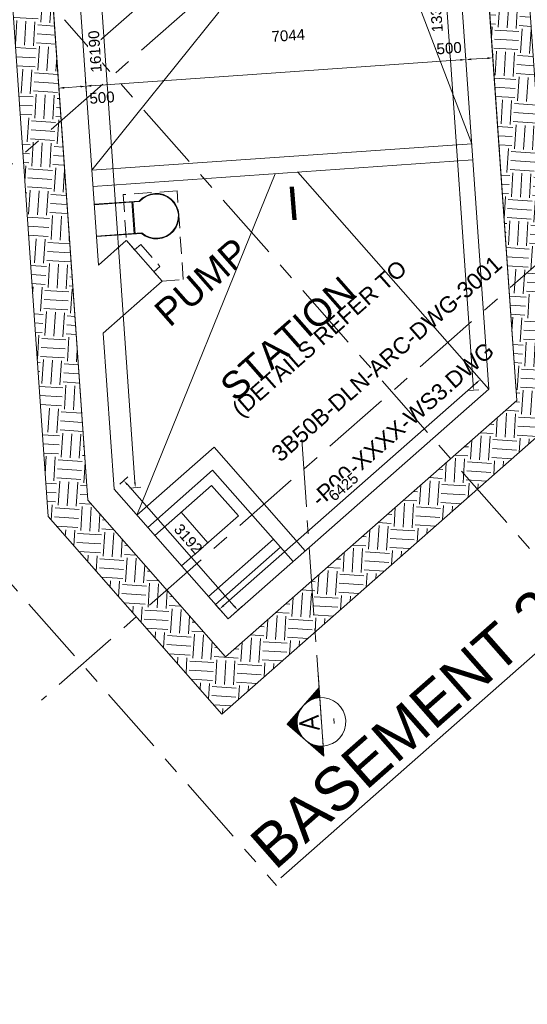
# Model space of a CAD drawing. Header units: millimetres. Extents: x 834119330 to 835277377, y 817781205 to 818243057.
# Tile 55 of 60: x 834385502 to 834394891, y 818024731 to 818042934. Entities that reach past the tile are written whole.
import ezdxf
from ezdxf.enums import TextEntityAlignment as Align
from ezdxf.xclip import XClip

# ---------------------------------------------------------------- set-up
doc = ezdxf.new("R2010")
doc.units = ezdxf.units.MM
doc.header["$LTSCALE"] = 100
doc.header["$XCLIPFRAME"] = 0
for name, pattern in [('CENTER', [2, 1.25, -0.25, 0.25, -0.25]), ('DASHDOT', [25.4, 12.7, -6.35, 0, -6.35]), ('DASHED2', [0.375, 0.25, -0.125]), ('Grid Line', [22.225, 12.7, -3.175, 3.175, -3.175]), ('Hidden', [9.525, 6.35, -3.175])]:
    doc.linetypes.add(name, pattern=pattern)
doc.layers.get('0').update_dxf_attribs({"lineweight": 0})
doc.layers.get('Defpoints').update_dxf_attribs({"lineweight": 0})
for name, color, linetype, lineweight in [('A-WALL', 7, 'Continuous', 13), ('ATR01', 7, 'Continuous', 0), ('DLN020__', 6, 'DASHDOT', 0), ('DLN0401_', 7, 'Continuous', 0), ('DLN040__', 3, 'Continuous', 0), ('DLN052__', 7, 'Continuous', 0), ('DLN210__', 7, 'Continuous', 0), ('DLN240__', 1, 'Continuous', 0), ('HCL210__', 3, 'Hidden', 0), ('HCL246', 1, 'Continuous', 0), ('HCL930_D', 5, 'DASHED2', 0), ('I-WALL', 7, 'Continuous', 9), ('INTWALL', 7, 'Continuous', 0), ('MARK', 7, 'Continuous', 0), ('Rev_D', 20, 'Continuous', 0), ('XREF', 1, 'Continuous', 0)]:
    doc.layers.add(name, color=color, linetype=linetype, lineweight=lineweight)
doc.styles.add('romans', font='romans.shx')
doc.styles.get("Standard").update_dxf_attribs({"font": 'swiss.ttf'})
doc.styles.add('StyleArial1', font='arial.ttf')
doc.styles.add('StyleSwis721 Lt BT1', font='swissl.ttf')
doc.dimstyles.new('HCL50__', dxfattribs={"dimscale": 50, "dimtxt": 2.5, "dimasz": 2.5, "dimexe": 1, "dimexo": 1, "dimgap": 1, "dimtad": 1, "dimdec": 0, "dimzin": 3, "dimdsep": 46, "dimtxsty": 'StyleArial1', "dimsah": 1, "dimcen": 0, "dimclrd": 1, "dimclre": 1, "dimclrt": 7, "dimadec": 0, "dimazin": 0, "dimtfac": 1, "dimtdec": 0, "dimtofl": 0, "dimtmove": 0, "dimatfit": 3, "dimfxl": 1, "dimtolj": 1, "dimtzin": 0, "dimarcsym": 0})
doc.dimstyles.new('INTDIM', dxfattribs={"dimtxt": 200, "dimasz": 125, "dimexe": 100, "dimexo": 150, "dimgap": 80, "dimtad": 1, "dimdec": 0, "dimzin": 11, "dimdsep": 46, "dimtxsty": 'StyleSwis721 Lt BT1', "dimblk1": '_Open3011', "dimblk2": '_Open3011', "dimsah": 1, "dimcen": -125, "dimclrd": 256, "dimclre": 256, "dimclrt": 2, "dimaunit": 1, "dimadec": 5, "dimazin": 0, "dimtfac": 1, "dimtdec": 0, "dimtofl": 0, "dimtmove": 2, "dimatfit": 3, "dimldrblk": '_Open3011', "dimfxl": 1, "dimtolj": 1, "dimtzin": 0, "dimlwd": -1, "dimlwe": -1, "dimarcsym": 0})

# ---------------------------------------------------------------- blocks, each defined once
blk = doc.blocks.new('*D179')
at = {"layer": 'Defpoints', "color": 0, "linetype": 'ByBlock', "transparency": 16777216}
for p in [(834393753, 818042197), (834393783, 818041779, 0), (834386755, 818041288, 0)]:
    blk.add_point(p, dxfattribs=at)
at = {"layer": 'DLN240__', "linetype": 'ByBlock', "transparency": 16777216}
for p, q in [((834393760, 818042098), (834393746, 818042297)), ((834386826, 818041713), (834393654, 818042190)), ((834386733, 818041606), (834386719, 818041806))]:
    blk.add_line(p, q, dxfattribs=at)
for points in [[(834393652, 818042207), (834393655, 818042174), (834393753, 818042197)], [(834386825, 818041730), (834386827, 818041696), (834386726, 818041706)]]:
    blk.add_solid(points, dxfattribs=at)
at = {"layer": 'DLN240__', "color": 2, "linetype": 'ByBlock', "transparency": 16777216, "insert": (834390470, 818042641), "char_height": 200, "attachment_point": 5, "rotation": 3.9989, "style": 'StyleSwis721 Lt BT1', "bg_fill": 3, "box_fill_scale": 1.1, "bg_fill_color": 256, "bg_fill_true_color": 13158600, "bg_fill_transparency": 0}
blk.add_mtext('\\A1;7044', dxfattribs=at)
blk = doc.blocks.new('_Open301')
at = {"layer": 'Rev_D', "linetype": 'ByBlock'}
blk.add_line((0, 0), (-1, 0), dxfattribs=at)
blk = doc.blocks.new('_Open3011')
at = {"layer": 'ATR01', "linetype": 'ByBlock'}
blk.add_line((0, 0), (-1, 0), dxfattribs=at)
at = {"layer": 'ATR01', "linetype": 'ByBlock', "yscale": 1.119319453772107, "zscale": 0.008}
blk.add_blockref('_Open301', (0, 0), dxfattribs=at)
blk = doc.blocks.new('*D180')
at = {"layer": 'Defpoints', "color": 0, "linetype": 'ByBlock', "transparency": 16777216}
for p in [(834393783, 818041779, 0), (834394281, 818041814, 0)]:
    blk.add_point(p, dxfattribs=at)
at = {"layer": 'DLN240__', "linetype": 'ByBlock', "transparency": 16777216}
for p, q in [((834393761, 818042095), (834393747, 818042294)), ((834394153, 818042223), (834393853, 818042202)), ((834394259, 818042130), (834394245, 818042329))]:
    blk.add_line(p, q, dxfattribs=at)
blk.add_solid([(834394151, 818042239), (834394154, 818042206), (834394252, 818042229)], dxfattribs=at)
at = {"layer": 'DLN240__', "color": 2, "linetype": 'ByBlock', "transparency": 16777216, "insert": (834393445, 818042407), "char_height": 200, "attachment_point": 5, "rotation": 3.9989, "style": 'StyleSwis721 Lt BT1', "bg_fill": 3, "box_fill_scale": 1.1, "bg_fill_color": 256, "bg_fill_true_color": 13158600, "bg_fill_transparency": 0}
blk.add_mtext('\\A1;500', dxfattribs=at)
at = {"layer": 'Defpoints', "color": 0, "linetype": 'ByBlock', "transparency": 16777216}
blk.add_point((834393754, 818042195), dxfattribs=at)
at = {"layer": 'DLN240__', "linetype": 'ByBlock', "transparency": 16777216}
blk.add_solid([(834393852, 818042218), (834393854, 818042185), (834393754, 818042195)], dxfattribs=at)
blk = doc.blocks.new('*D181')
at = {"layer": 'Defpoints', "color": 0, "linetype": 'ByBlock', "transparency": 16777216}
blk.add_point((834386257, 818041253, 0), dxfattribs=at)
at = {"layer": 'DLN240__', "linetype": 'ByBlock', "transparency": 16777216}
for p, q in [((834386235, 818041569), (834386221, 818041769)), ((834386327, 818041676), (834386627, 818041697)), ((834386733, 818041604), (834386719, 818041804))]:
    blk.add_line(p, q, dxfattribs=at)
blk.add_solid([(834386326, 818041693), (834386328, 818041659), (834386228, 818041669)], dxfattribs=at)
at = {"layer": 'DLN240__', "color": 2, "linetype": 'ByBlock', "transparency": 16777216, "insert": (834387025, 818041493), "char_height": 200, "attachment_point": 5, "rotation": 3.9989, "style": 'StyleSwis721 Lt BT1', "bg_fill": 3, "box_fill_scale": 1.1, "bg_fill_color": 256, "bg_fill_true_color": 13158600, "bg_fill_transparency": 0}
blk.add_mtext('\\A1;500', dxfattribs=at)
at = {"layer": 'Defpoints', "color": 0, "linetype": 'ByBlock', "transparency": 16777216}
for p in [(834386726, 818041704), (834386755, 818041288, 0)]:
    blk.add_point(p, dxfattribs=at)
at = {"layer": 'DLN240__', "linetype": 'ByBlock', "transparency": 16777216}
blk.add_solid([(834386625, 818041713), (834386628, 818041680), (834386726, 818041704)], dxfattribs=at)
blk = doc.blocks.new('X2')
at = {"color": 0}
for p, q in [((56928, 54912), (56960, 54912)), ((56940, 54925), (56947, 54925)), ((56628, 54612), (56853, 54612)), ((56640, 54625), (57247, 54625)), ((56653, 54638), (57235, 54638)), ((56665, 54650), (57222, 54650)), ((56678, 54662), (57210, 54662)), ((56690, 54675), (57197, 54675)), ((56703, 54688), (57185, 54688)), ((56715, 54700), (57172, 54700)), ((56728, 54712), (57160, 54712)), ((56740, 54725), (57147, 54725)), ((56753, 54738), (57135, 54738)), ((56765, 54750), (57122, 54750)), ((56778, 54762), (57110, 54762)), ((56790, 54775), (57097, 54775)), ((56803, 54788), (57085, 54788)), ((56815, 54800), (57072, 54800)), ((56828, 54812), (57060, 54812)), ((56840, 54825), (57047, 54825)), ((56853, 54838), (57035, 54838)), ((56865, 54850), (57022, 54850)), ((56878, 54862), (57010, 54862)), ((56890, 54875), (56997, 54875)), ((56903, 54888), (56985, 54888)), ((56915, 54900), (56972, 54900)), ((57034, 54612), (57260, 54612)), ((56328, 54312), (56340, 54312)), ((56340, 54325), (56349, 54325)), ((56353, 54338), (56359, 54338)), ((56365, 54350), (56369, 54350)), ((56378, 54362), (56380, 54362)), ((56390, 54375), (56391, 54375)), ((56403, 54388), (56403, 54388)), ((56428, 54412), (56428, 54412)), ((56440, 54425), (56442, 54425)), ((56453, 54438), (56456, 54438)), ((56465, 54450), (56471, 54450)), ((56478, 54462), (56487, 54462)), ((56490, 54475), (56503, 54475)), ((56503, 54488), (56521, 54488)), ((56515, 54500), (56540, 54500)), ((56528, 54512), (56560, 54512)), ((56540, 54525), (56582, 54525)), ((56553, 54538), (56606, 54538)), ((56565, 54550), (56632, 54550)), ((56578, 54562), (56661, 54562)), ((56590, 54575), (56694, 54575)), ((56603, 54588), (56732, 54588)), ((56615, 54600), (56781, 54600)), ((57107, 54600), (57272, 54600)), ((57155, 54588), (57285, 54588)), ((57194, 54575), (57297, 54575)), ((57227, 54562), (57310, 54562)), ((57256, 54550), (57322, 54550)), ((57282, 54538), (57335, 54538)), ((57305, 54525), (57347, 54525)), ((57327, 54512), (57360, 54512)), ((57348, 54500), (57372, 54500)), ((57366, 54488), (57385, 54488)), ((57384, 54475), (57397, 54475)), ((57401, 54462), (57410, 54462)), ((57417, 54450), (57422, 54450)), ((57432, 54438), (57435, 54438)), ((57446, 54425), (57447, 54425)), ((57460, 54412), (57460, 54412)), ((57485, 54388), (57485, 54388)), ((57496, 54375), (57497, 54375)), ((57508, 54362), (57510, 54362)), ((57518, 54350), (57522, 54350)), ((57529, 54338), (57535, 54338)), ((57538, 54325), (57547, 54325)), ((57548, 54312), (57560, 54312)), ((56028, 54012), (56208, 54012)), ((56040, 54025), (56210, 54025)), ((56053, 54038), (56213, 54038)), ((56065, 54050), (56216, 54050)), ((56078, 54062), (56219, 54062)), ((56090, 54075), (56223, 54075)), ((56103, 54088), (56227, 54088)), ((56115, 54100), (56231, 54100)), ((56128, 54112), (56235, 54112)), ((56140, 54125), (56239, 54125)), ((56153, 54138), (56244, 54138)), ((56165, 54150), (56249, 54150)), ((56178, 54162), (56254, 54162)), ((56190, 54175), (56260, 54175)), ((56203, 54188), (56265, 54188)), ((56215, 54200), (56271, 54200)), ((56228, 54212), (56278, 54212)), ((56240, 54225), (56284, 54225)), ((56253, 54238), (56291, 54238)), ((56265, 54250), (56298, 54250)), ((56278, 54262), (56306, 54262)), ((56290, 54275), (56314, 54275)), ((56303, 54288), (56322, 54288)), ((56315, 54300), (56331, 54300)), ((57557, 54300), (57572, 54300)), ((57565, 54288), (57585, 54288)), ((57574, 54275), (57597, 54275)), ((57582, 54262), (57610, 54262)), ((57589, 54250), (57622, 54250)), ((57596, 54238), (57635, 54238)), ((57603, 54225), (57647, 54225)), ((57610, 54212), (57660, 54212)), ((57616, 54200), (57672, 54200)), ((57622, 54188), (57685, 54188)), ((57628, 54175), (57697, 54175)), ((57634, 54162), (57710, 54162)), ((57639, 54150), (57722, 54150)), ((57644, 54138), (57735, 54138)), ((57648, 54125), (57747, 54125)), ((57653, 54112), (57760, 54112)), ((57657, 54100), (57772, 54100)), ((57661, 54088), (57785, 54088)), ((57665, 54075), (57797, 54075)), ((57668, 54062), (57810, 54062)), ((57671, 54050), (57822, 54050)), ((57674, 54038), (57835, 54038)), ((57677, 54025), (57847, 54025)), ((57680, 54012), (57860, 54012)), ((55890, 53875), (56194, 53875)), ((55903, 53888), (56194, 53888)), ((55915, 53900), (56194, 53900)), ((55928, 53912), (56195, 53912)), ((55940, 53925), (56196, 53925)), ((55953, 53938), (56197, 53938)), ((55965, 53950), (56198, 53950)), ((55978, 53962), (56200, 53962)), ((55990, 53975), (56201, 53975)), ((56003, 53988), (56203, 53988)), ((56015, 54000), (56206, 54000)), ((57682, 54000), (57872, 54000)), ((57684, 53988), (57885, 53988)), ((57686, 53975), (57897, 53975)), ((57688, 53962), (57910, 53962)), ((57689, 53950), (57922, 53950)), ((57691, 53938), (57935, 53938)), ((57692, 53925), (57947, 53925)), ((57692, 53912), (57960, 53912)), ((57693, 53900), (57972, 53900)), ((57694, 53888), (57985, 53888)), ((57694, 53875), (57997, 53875))]:
    blk.add_line(p, q, dxfattribs=at)
blk = doc.blocks.new('SECHL')
at = {"layer": 'MARK'}
for p, q in [((-3.414, 0), (-2, 1.414)), ((-0.586, 0), (-2, 1.414)), ((-3.414, 0), (0, 0))]:
    blk.add_line(p, q, dxfattribs=at)
for start, end in [(0, 180), (180, 0)]:
    blk.add_arc((-2, 0), 1, start, end, dxfattribs=at)
at = {"layer": 'MARK', "xscale": 0.001333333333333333, "yscale": 0.001333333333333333, "zscale": 0.001333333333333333}
blk.add_blockref('X2', (-77.925, -71.824), dxfattribs=at)
at = {"layer": 'MARK', "style": 'romans'}
for tag, height, p in [('SECHL1', 0.8, (-2, 0.5)), ('SECHL2', 0.267, (-2, -0.5))]:
    blk.add_attdef(tag, text='', height=height, dxfattribs=at).set_placement(p, align=Align.MIDDLE_CENTER)
blk = doc.blocks.new('Part Plan')
at = {"layer": 'A-WALL', "linetype": 'Continuous'}
h = blk.add_hatch(dxfattribs=at)
h.set_pattern_fill('DGN_EARTH1', color=1, scale=60, angle=3.6498, style=0, pattern_type=2)
h.set_pattern_definition([(45, (-23285.7, 70990.82), (7e-06, 538.8154), [381, -381]), (45, (-23386.74, 71091.85), (7e-06, 538.8154), [381, -381]), (45, (-23487.77, 71192.88), (7e-06, 538.8154), [381, -381]), (135, (-23487.77, 71260.23), (-538.8154, 7e-06), [381, -381]), (135, (-23386.74, 71361.25), (-538.8154, 7e-06), [381, -381]), (135, (-23285.7, 71462.3), (-538.8154, 7e-06), [381, -381])])
edge = h.paths.add_edge_path()
edge.add_line((54592, -9044), (48209, -9044))
edge.add_arc((97338, -5268), 49274, 184.3952, 225.0653)
edge.add_line((62535, -40149), (54050, -51267))
edge.add_line((54050, -51267), (36682, -51267))
edge.add_line((36682, -51267), (36682, -54267))
edge.add_line((36682, -54267), (55535, -54267))
edge.add_line((55535, -54267), (68547, -37218))
edge.add_arc((98253, -4962), 43851, 185.3414, 227.357, ccw=False)
blk = doc.blocks.new('GFDFJ')
at = {"layer": 'I-WALL'}
blk.add_line((11478, 120656), (4320, 120656), dxfattribs=at)
blk = doc.blocks.new('*D2103')
at = {"layer": 'Defpoints', "color": 0, "linetype": 'ByBlock', "transparency": 16777216}
for p in [(834391220, 818046853, 0), (834386520, 818042717, 0), (834386808, 818042390)]:
    blk.add_point(p, dxfattribs=at)
at = {"layer": 'DLN240__', "linetype": 'ByBlock', "transparency": 16777216}
for p, q in [((834391441, 818046601), (834391573, 818046451)), ((834391432, 818046460), (834386883, 818042457)), ((834386742, 818042466), (834386874, 818042315))]:
    blk.add_line(p, q, dxfattribs=at)
for points in [[(834391421, 818046473), (834391443, 818046447), (834391507, 818046526)], [(834386872, 818042469), (834386894, 818042444), (834386808, 818042390)]]:
    blk.add_solid(points, dxfattribs=at)
at = {"layer": 'DLN240__', "color": 2, "linetype": 'ByBlock', "transparency": 16777216, "insert": (834389037, 818044595), "char_height": 200, "attachment_point": 5, "rotation": 41.3502, "style": 'StyleSwis721 Lt BT1', "bg_fill": 3, "box_fill_scale": 1.1, "bg_fill_color": 256, "bg_fill_true_color": 13158600, "bg_fill_transparency": 0}
blk.add_mtext('\\A1;6260', dxfattribs=at)
blk = doc.blocks.new('*D2105')
at = {"layer": 'Defpoints', "color": 0, "linetype": 'ByBlock', "transparency": 16777216}
for p in [(834398627, 818051940), (834392916, 818046969, 0), (834391220, 818046853, 0), (834368106, 818025080)]:
    blk.add_point(p, dxfattribs=at)
at = {"layer": 'DLN240__', "linetype": 'ByBlock', "transparency": 16777216}
blk.add_arc((834392983, 818046973), 740, 191.6497, 213.5984, dxfattribs=at)
for points in [[(834392242, 818046822), (834392275, 818046826), (834392245, 818046923)], [(834392380, 818046574), (834392354, 818046554), (834392428, 818046484)]]:
    blk.add_solid(points, dxfattribs=at)
at = {"layer": 'DLN240__', "color": 2, "linetype": 'ByBlock', "transparency": 16777216, "insert": (834392060, 818046659), "char_height": 200, "attachment_point": 5, "rotation": 108.8185, "style": 'StyleSwis721 Lt BT1', "bg_fill": 3, "box_fill_scale": 1.1, "bg_fill_color": 256, "bg_fill_true_color": 13158600, "bg_fill_transparency": 0}
blk.add_mtext('\\A1;37°', dxfattribs=at)
at = {"layer": 'Defpoints', "color": 0, "linetype": 'ByBlock', "transparency": 16777216}
blk.add_point((834392335, 818046616), dxfattribs=at)
blk = doc.blocks.new('*D2133')
at = {"layer": 'Defpoints', "color": 0, "linetype": 'ByBlock', "transparency": 16777216}
for p in [(834394179, 818036104, 0), (834389199, 818032038), (834389356, 818031859, 0)]:
    blk.add_point(p, dxfattribs=at)
at = {"layer": 'DLN240__', "linetype": 'ByBlock', "transparency": 16777216}
for p, q in [((834393947, 818036217), (834389274, 818032104)), ((834394088, 818036208), (834393956, 818036358)), ((834389265, 818031963), (834389133, 818032113))]:
    blk.add_line(p, q, dxfattribs=at)
for points in [[(834393936, 818036229), (834393958, 818036204), (834394022, 818036283)], [(834389263, 818032116), (834389285, 818032091), (834389199, 818032038)]]:
    blk.add_solid(points, dxfattribs=at)
at = {"layer": 'DLN240__', "color": 2, "linetype": 'ByBlock', "transparency": 16777216, "insert": (834391490, 818034297), "char_height": 200, "attachment_point": 5, "rotation": 41.3504, "style": 'StyleSwis721 Lt BT1', "bg_fill": 3, "box_fill_scale": 1.1, "bg_fill_color": 256, "bg_fill_true_color": 13158600, "bg_fill_transparency": 0}
blk.add_mtext('\\A1;6425', dxfattribs=at)
blk = doc.blocks.new('*D2134')
at = {"layer": 'Defpoints', "color": 0, "linetype": 'ByBlock', "transparency": 16777216}
for p in [(834392967, 818049354), (834393252, 818049373, 0), (834394179, 818036104, 0)]:
    blk.add_point(p, dxfattribs=at)
at = {"layer": 'DLN240__', "linetype": 'ByBlock', "transparency": 16777216}
for p, q in [((834393067, 818049361), (834392867, 818049347)), ((834393888, 818036184), (834392974, 818049254)), ((834393995, 818036091), (834393795, 818036077))]:
    blk.add_line(p, q, dxfattribs=at)
for points in [[(834392958, 818049253), (834392991, 818049255), (834392967, 818049354)], [(834393871, 818036182), (834393904, 818036185), (834393895, 818036084)]]:
    blk.add_solid(points, dxfattribs=at)
at = {"layer": 'DLN240__', "color": 2, "linetype": 'ByBlock', "transparency": 16777216, "insert": (834393204, 818043088), "char_height": 200, "attachment_point": 5, "rotation": 93.999, "style": 'StyleSwis721 Lt BT1', "bg_fill": 3, "box_fill_scale": 1.1, "bg_fill_color": 256, "bg_fill_true_color": 13158600, "bg_fill_transparency": 0}
blk.add_mtext('\\A1;13302', dxfattribs=at)
blk = doc.blocks.new('*D2135')
at = {"layer": 'Defpoints', "color": 0, "linetype": 'ByBlock', "transparency": 16777216}
for p in [(834387247, 818034255, 0), (834389356, 818031859, 0), (834389537, 818032018)]:
    blk.add_point(p, dxfattribs=at)
at = {"layer": 'DLN240__', "linetype": 'ByBlock', "transparency": 16777216}
for p, q in [((834387353, 818034348), (834387503, 818034481)), ((834387494, 818034339), (834389471, 818032093)), ((834389462, 818031952), (834389612, 818032084))]:
    blk.add_line(p, q, dxfattribs=at)
for points in [[(834387506, 818034350), (834387481, 818034328), (834387428, 818034414)], [(834389483, 818032104), (834389458, 818032082), (834389537, 818032018)]]:
    blk.add_solid(points, dxfattribs=at)
at = {"layer": 'DLN240__', "color": 2, "linetype": 'ByBlock', "transparency": 16777216, "insert": (834388620, 818033337), "char_height": 200, "attachment_point": 5, "rotation": 311.3504, "style": 'StyleSwis721 Lt BT1', "bg_fill": 3, "box_fill_scale": 1.1, "bg_fill_color": 256, "bg_fill_true_color": 13158600, "bg_fill_transparency": 0}
blk.add_mtext('\\A1;3192', dxfattribs=at)
blk = doc.blocks.new('*D2136')
at = {"layer": 'Defpoints', "color": 0, "linetype": 'ByBlock', "transparency": 16777216}
for p in [(834386512, 818050434), (834386118, 818050406, 0), (834387247, 818034255, 0)]:
    blk.add_point(p, dxfattribs=at)
at = {"layer": 'DLN240__', "linetype": 'ByBlock', "transparency": 16777216}
for p, q in [((834386413, 818050427), (834386612, 818050441)), ((834387634, 818034383), (834386519, 818050334)), ((834387542, 818034276), (834387741, 818034290))]:
    blk.add_line(p, q, dxfattribs=at)
for points in [[(834386503, 818050333), (834386536, 818050335), (834386512, 818050434)], [(834387618, 818034382), (834387651, 818034384), (834387641, 818034283)]]:
    blk.add_solid(points, dxfattribs=at)
at = {"layer": 'DLN240__', "color": 2, "linetype": 'ByBlock', "transparency": 16777216, "insert": (834386895, 818042346), "char_height": 200, "attachment_point": 5, "rotation": 93.999, "style": 'StyleSwis721 Lt BT1', "bg_fill": 3, "box_fill_scale": 1.1, "bg_fill_color": 256, "bg_fill_true_color": 13158600, "bg_fill_transparency": 0}
blk.add_mtext('\\A1;16190', dxfattribs=at)

msp = doc.modelspace()

# ---------------------------------------------------------------- linework, layer by layer
at = {"layer": 'DLN052__', "color": 3, "linetype": 'CENTER', "ltscale": 10}
msp.add_line((834390717.7, 818035173.5), (834391127, 818029318.2), dxfattribs=at)

# ---------------------------------------------------------------- block references
at = {"color": 8, "linetype": 'ByBlock'}
ref = msp.add_blockref('Part Plan', (834324890.8, 818036649.4, 0), dxfattribs=dict(at, rotation=41.3498412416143))
XClip(ref).set_block_clipping_path([(34845.3779900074, -3791.2637131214), (51649.7182035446, -3791.2637132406), (54313.2221343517, -16175.9419064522), (34845.3779900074, -16175.9419065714)])
at = {"layer": 'DLN052__', "xscale": 450.000000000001, "yscale": 450.000000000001, "zscale": 450.000000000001, "rotation": 93.99872190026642}
msp.add_blockref('SECHL', (834391019.9, 818030850.9), dxfattribs=at).add_auto_attribs({'SECHL1': 'A', 'SECHL2': '-'})

# ---------------------------------------------------------------- texts
at = {"layer": 'DLN0401_', "color": 3}
msp.add_text('%%uBASEMENT 2 FLOOR PLAN (1:100 (A0))%%u', height=800, rotation=41.35021, dxfattribs=at).set_placement((834390225.3, 818027192.6, 0))
at = {"layer": 'DLN040__', "color": 0, "attachment_point": 1, "rotation": 41.3502, "line_spacing_factor": 2.20667}
for s, insert, char_height, width in [('PUMP STATION', (834387945.5, 818037607.8), 500, 3843.385), ('(DETAILS REFER TO 3B50B-DLN-ARC-DWG-3001\\P-P00-XXXX-WS3.DWG', (834389398.6, 818035793.8), 300, 5871.778)]:
    msp.add_mtext(s, dxfattribs=dict(at, insert=insert, char_height=char_height, width=width))

# ---------------------------------------------------------------- dimensions: what is measured, and where the dimension line sits
at = {"layer": 'DLN240__', "linetype": 'ByBlock'}
dim = msp.add_linear_dim(base=(834393753.4, 818042197.4, 0), p1=(834386755.4, 818041287.7), p2=(834393782.6, 818041779), angle=3.99895, dimstyle='INTDIM', override={"dimasz": 100, "dimexo": 100, "dimfxl": 100, "dimfxlon": 1, "dimtfill": 1, "dimarcsym": 2}, dxfattribs=at)
dim.commit()
dim.dimension.update_dxf_attribs({"geometry": '*D179', "text_midpoint": (834390470.3, 818042640.8, 0), "dimtype": 160})

# ---------------------------------------------------------------- leaders
at = {"layer": 'HCL210__', "color": 1}
msp.add_leader([(834390535.8, 818039842.5), (834390582.2, 818039232.4)], dimstyle='HCL50__', override={"dimscale": 50, "dimtxt": 2.5, "dimasz": 2.5, "dimgap": 1, "dimtad": 1, "dimclrd": 0, "dimlwd": 65534}, dxfattribs=at)

# ---------------------------------------------------------------- next in the draw order: block references
at = {"layer": 'XREF'}
ref = msp.add_blockref('GFDFJ', (834383479.8, 817919256.6, 0), dxfattribs=dict(at, rotation=3.918723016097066))
XClip(ref).set_block_clipping_path([(5485.2871387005, 92439.0911762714), (5734.8095794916, 123267.2635626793), (-2738.982164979, 122624.1580972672), (-16369.5680283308, 125518.488471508), (-29756.8661227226, 134340.3785476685), (-32895.8137737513, 137192.1962072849), (-39207.4881345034, 133495.6045802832), (-38879.1816080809, 130880.8986371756), (-26117.7251902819, 119750.611079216), (-11436.3051451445, 114233.6986478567), (-1047.9157642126, 113228.8738565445), (-1506.6967458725, 92323.6383593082)])

# ---------------------------------------------------------------- next in the draw order: dimensions: what is measured, and where the dimension line sits
at = {"layer": 'DLN240__', "linetype": 'ByBlock'}
for base, p1, p2, angle, picture, middle in [((834393753.6, 818042194.6, 0), (834394281.4, 818041813.8), (834393782.6, 818041779), 183.99895, '*D180', (834393445.2, 818042407, 0)), ((834386726.3, 818041703.8), (834386256.6, 818041252.8, 0), (834386755.4, 818041287.7, 0), 3.99895, '*D181', (834387025.1, 818041492.5))]:
    dim = msp.add_linear_dim(base=base, p1=p1, p2=p2, angle=angle, dimstyle='INTDIM', override={"dimasz": 100, "dimexo": 100, "dimfxl": 100, "dimfxlon": 1, "dimtfill": 1, "dimarcsym": 2}, dxfattribs=at)
    dim.commit()
    dim.dimension.update_dxf_attribs({"geometry": picture, "text_midpoint": middle, "dimtype": 160})

# ---------------------------------------------------------------- next in the draw order: linework, layer by layer
at = {"layer": 'DLN020__', "linetype": 'Grid Line'}
for p, q in [((834395980.8, 818031967.8, 0), (834379655.3, 818050517.9, 0)), ((834397050.4, 818050552.9, 0), (834380752, 818036209.1, 0)), ((834373927.6, 818045477.1, 0), (834390253.1, 818026927, 0)), ((834402203.5, 818044697.5, 0), (834385905.2, 818030353.7, 0))]:
    msp.add_line(p, q, dxfattribs=at)

# ---------------------------------------------------------------- next in the draw order: dimensions: what is measured, and where the dimension line sits
at = {"layer": 'DLN240__', "linetype": 'ByBlock'}
dim = msp.add_angular_dim_2l(base=(834392335.1, 818046616.1), line1=((834392915.6, 818046968.6, 0), (834391219.5, 818046853, 0)), line2=((834368105.9, 818025079.6, 0), (834398626.8, 818051940.3, 0)), dimstyle='INTDIM', override={"dimasz": 100, "dimexo": 100, "dimadec": 0, "dimtofl": 1, "dimfxl": 100, "dimfxlon": 1, "dimtfill": 1, "dimarcsym": 2}, dxfattribs=at)
dim.commit()
dim.dimension.update_dxf_attribs({"geometry": '*D2105', "text_midpoint": (834392060.5, 818046658.8, 0), "dimtype": 162})

# ---------------------------------------------------------------- next in the draw order: linework, layer by layer
at = {"layer": 'A-WALL', "color": 5, "lineweight": 13}
for p, q in [((834386834.9, 818040150.4), (834393862.1, 818040641.7)), ((834386855.8, 818039851.2), (834393883.1, 818040342.4))]:
    msp.add_line(p, q, dxfattribs=at)
at = {"layer": 'INTWALL'}
for p, q in [((834392667.9, 818043769.6), (834393862.1, 818040641.7)), ((834390225, 818040086.7), (834387671.3, 818033773.4, 0))]:
    msp.add_line(p, q, dxfattribs=at)

# ---------------------------------------------------------------- next in the draw order: dimensions: what is measured, and where the dimension line sits
at = {"layer": 'DLN240__', "linetype": 'ByBlock'}
dim = msp.add_linear_dim(base=(834386808.1, 818042390.5, 0), p1=(834391219.5, 818046853, 0), p2=(834386520.4, 818042717.4, 0), angle=41.3502, dimstyle='INTDIM', override={"dimasz": 100, "dimexo": 100, "dimfxl": 100, "dimfxlon": 1, "dimtfill": 1, "dimarcsym": 2}, dxfattribs=at)
dim.commit()
dim.dimension.update_dxf_attribs({"geometry": '*D2103', "text_midpoint": (834389036.9, 818044595.5, 0)})

# ---------------------------------------------------------------- next in the draw order: linework, layer by layer
at = {"layer": 'INTWALL'}
msp.add_line((834389186.3, 818043075.2), (834386834.9, 818040150.4), dxfattribs=at)

# ---------------------------------------------------------------- next in the draw order: dimensions: what is measured, and where the dimension line sits
at = {"layer": 'DLN240__', "linetype": 'ByBlock'}
dim = msp.add_aligned_dim(p1=(834394179.4, 818036103.7, 0), p2=(834389356.1, 818031858.9, 0), distance=-238.3, dimstyle='INTDIM', override={"dimasz": 100, "dimexo": 100, "dimfxl": 100, "dimfxlon": 1, "dimtfill": 1, "dimarcsym": 2}, dxfattribs=at)
dim.commit()
dim.dimension.update_dxf_attribs({"geometry": '*D2133', "text_midpoint": (834391489.5, 818034297.4, 0)})

# ---------------------------------------------------------------- next in the draw order: dimensions: what is measured, and where the dimension line sits
dim = msp.add_linear_dim(base=(834392967.2, 818049353.6, 0), p1=(834394179.4, 818036103.7, 0), p2=(834393251.7, 818049373.5, 0), angle=93.99895, dimstyle='INTDIM', override={"dimasz": 100, "dimexo": 100, "dimfxl": 100, "dimfxlon": 1, "dimtfill": 1, "dimarcsym": 2}, dxfattribs=at)
dim.commit()
dim.dimension.update_dxf_attribs({"geometry": '*D2134', "text_midpoint": (834393203.9, 818043087.9, 0), "dimtype": 161})
dim = msp.add_aligned_dim(p1=(834387247, 818034255.4, 0), p2=(834389356.1, 818031858.9, 0), distance=240.8, dimstyle='INTDIM', override={"dimasz": 100, "dimexo": 100, "dimfxl": 100, "dimfxlon": 1, "dimtfill": 1, "dimarcsym": 2}, dxfattribs=at)
dim.commit()
dim.dimension.update_dxf_attribs({"geometry": '*D2135', "text_midpoint": (834388619.5, 818033337, 0)})

# ---------------------------------------------------------------- next in the draw order: linework, layer by layer
at = {"layer": 'A-WALL', "color": 5, "lineweight": 13}
for p, q in [((834394695.4, 818035891.8, 0), (834393720.1, 818049843.2, 0)), ((834393251.7, 818049373.5, 0), (834394179.4, 818036103.7, 0)), ((834394179.4, 818036103.7, 0), (834389356.1, 818031858.9, 0)), ((834389311.1, 818031153.2, 0), (834394695.4, 818035891.8, 0)), ((834386760, 818034051.9, 0), (834389311.1, 818031153.2, 0))]:
    msp.add_line(p, q, dxfattribs=at)
at = {"layer": 'DLN210__', "lineweight": 13}
for p, q in [((834390783.6, 818033115.2, 0), (834389096.3, 818035029.5, 0)), ((834387869.5, 818033548.2, 0), (834389069.6, 818034606, 0)), ((834389069.6, 818034606, 0), (834390558.4, 818032917, 0)), ((834388992.8, 818032271.8, 0), (834390194.7, 818033329.6, 0)), ((834389124.9, 818032121.7, 0), (834390327, 818033179.6, 0))]:
    msp.add_line(p, q, dxfattribs=at)
at = {"layer": 'HCL930_D', "linetype": 'CENTER'}
msp.add_line((834388940.3, 818033390.9, 0), (834388940.3, 818033390.9, 0), dxfattribs=at)
at = {"layer": 'INTWALL'}
for p, q in [((834394179.4, 818036103.7, 0), (834390648, 818040116.3, 0)), ((834388001.6, 818033398, 0), (834389051.8, 818034323.8, 0)), ((834389547.7, 818033761.1, 0), (834389051.8, 818034323.8, 0)), ((834388489.2, 818033827.8, 0), (834388985.1, 818033265.2, 0)), ((834388497.1, 818032835, 0), (834389547.7, 818033761.1, 0))]:
    msp.add_line(p, q, dxfattribs=at)

# ---------------------------------------------------------------- next in the draw order: dimensions: what is measured, and where the dimension line sits
at = {"layer": 'DLN240__', "linetype": 'ByBlock'}
dim = msp.add_aligned_dim(p1=(834387247, 818034255.4, 0), p2=(834386117.9, 818050406.3, 0), distance=-395.4, dimstyle='INTDIM', override={"dimasz": 100, "dimexo": 100, "dimfxl": 100, "dimfxlon": 1, "dimtfill": 1, "dimarcsym": 2}, dxfattribs=at)
dim.commit()
dim.dimension.update_dxf_attribs({"geometry": '*D2136', "text_midpoint": (834386894.6, 818042345.7, 0)})

# ---------------------------------------------------------------- next in the draw order: hatches: boundary and pattern name
at = {"layer": 'A-WALL', "linetype": 'ByBlock'}
h = msp.add_hatch(dxfattribs=at)
h.set_pattern_fill('EARTH', color=1, scale=70, angle=45)
h.set_pattern_definition([(86.3502, (834318555.22, 818029367.07), (-415.3025, 471.8944), [444.5, -444.5]), (86.3502, (834318388.87, 818029377.7), (-415.3025, 471.8944), [444.5, -444.5]), (86.3502, (834318222.53, 818029388.3), (-415.3025, 471.8944), [444.5, -444.5]), (176.3502, (834318170.6, 818029447.28), (-471.8944, -415.3025), [444.5, -444.5]), (176.3502, (834318181.22, 818029613.63), (-471.8944, -415.3025), [444.5, -444.5]), (176.3502, (834318191.83, 818029779.98), (-471.8944, -415.3025), [444.5, -444.5])])
edge = h.paths.add_edge_path()
edge.add_arc((834396796.8, 818099012), 48515, 255.62526, 267.19437, ccw=False)
edge.add_line((834384752.4, 818052015.9), (834386029.5, 818033746.7))
edge.add_line((834386029.5, 818033746.7), (834389243.6, 818030094.7))
edge.add_line((834389243.6, 818030094.7), (834395469.4, 818035574))
edge.add_line((834395469.4, 818035574), (834394422.1, 818050555.2))
edge = h.paths.add_edge_path(flags=16)
edge.add_arc((834396796.8, 818099012), 49265, 256.82997, 266.41936, ccw=False)
edge.add_line((834385572.2, 818051042.8), (834386760, 818034051.9))
edge.add_line((834386760, 818034051.9), (834389311.1, 818031153.2))
edge.add_line((834389311.1, 818031153.2), (834394695.4, 818035891.8))
edge.add_line((834394695.4, 818035891.8), (834393720.1, 818049843.2))

# ---------------------------------------------------------------- next in the draw order: linework, layer by layer
at = {"layer": 'A-WALL', "color": 5, "lineweight": 13}
for p, q in [((834385572.2, 818051042.8, 0), (834386760, 818034051.9, 0)), ((834386957.6, 818038395.5, 0), (834386117.9, 818050406.3, 0)), ((834387473.1, 818038849.1, 0), (834386957.6, 818038395.5, 0)), ((834388136.3, 818038101.1, 0), (834387475.8, 818038852, 0)), ((834388136.3, 818038101.1, 0), (834387045.3, 818037141, 0)), ((834387247, 818034255.4, 0), (834387045.3, 818037141, 0)), ((834389356.1, 818031858.9, 0), (834387247, 818034255.4, 0))]:
    msp.add_line(p, q, dxfattribs=at)
at = {"layer": 'Defpoints', "color": 8, "linetype": 'ByBlock', "elevation": 0}
for points in [[(834394422.1, 818050555.2, -0.0505227), (834384752.4, 818052015.9), (834386029.5, 818033746.7), (834389243.6, 818030094.7), (834395469.4, 818035574)], [(834393720.1, 818049843.2, -0.041866), (834385572.2, 818051042.8), (834386760, 818034051.9), (834389311.1, 818031153.2), (834394695.4, 818035891.8)]]:
    msp.add_lwpolyline(points, format="xyb", close=True, dxfattribs=at)
at = {"layer": 'DLN210__', "lineweight": 13}
msp.add_line((834389096.3, 818035029.5, 0), (834387671.3, 818033773.4, 0), dxfattribs=at)
at = {"layer": 'HCL210__', "color": 1, "linetype": 'Hidden', "ltscale": 0.5, "elevation": 0}
msp.add_lwpolyline([(834388136.3, 818038101.1), (834388528.9, 818038128.7), (834388413.6, 818039770.2), (834387416.1, 818039700.1), (834387475.6, 818038852.2), (834387627.6, 818038679.4), (834387740.2, 818038778.5), (834388096.9, 818038373.1), (834387984.3, 818038274)], close=True, dxfattribs=at)
at = {"layer": 'HCL246', "ltscale": 0.5}
for p, q in [((834387714, 818039580.6, 0), (834386878.8, 818039522.3, 0)), ((834387718.8, 818039570.9, 0), (834386879.5, 818039512.3, 0)), ((834387617.3, 818038972, 0), (834387577, 818039571, 0)), ((834387637.3, 818038973.4, 0), (834387597, 818039572.4, 0)), ((834387759.2, 818038992.3, 0), (834386920, 818038933.8, 0)), ((834387755.8, 818038982, 0), (834386920.7, 818038923.8, 0))]:
    msp.add_line(p, q, dxfattribs=at)
for radius, start, end in [(420, 229.57555, 138.40617), (410, 229.0079, 138.97381)]:
    msp.add_arc((834388028.1, 818039301.8, 0), radius, start, end, dxfattribs=at)

doc.saveas('drawing.dxf')
